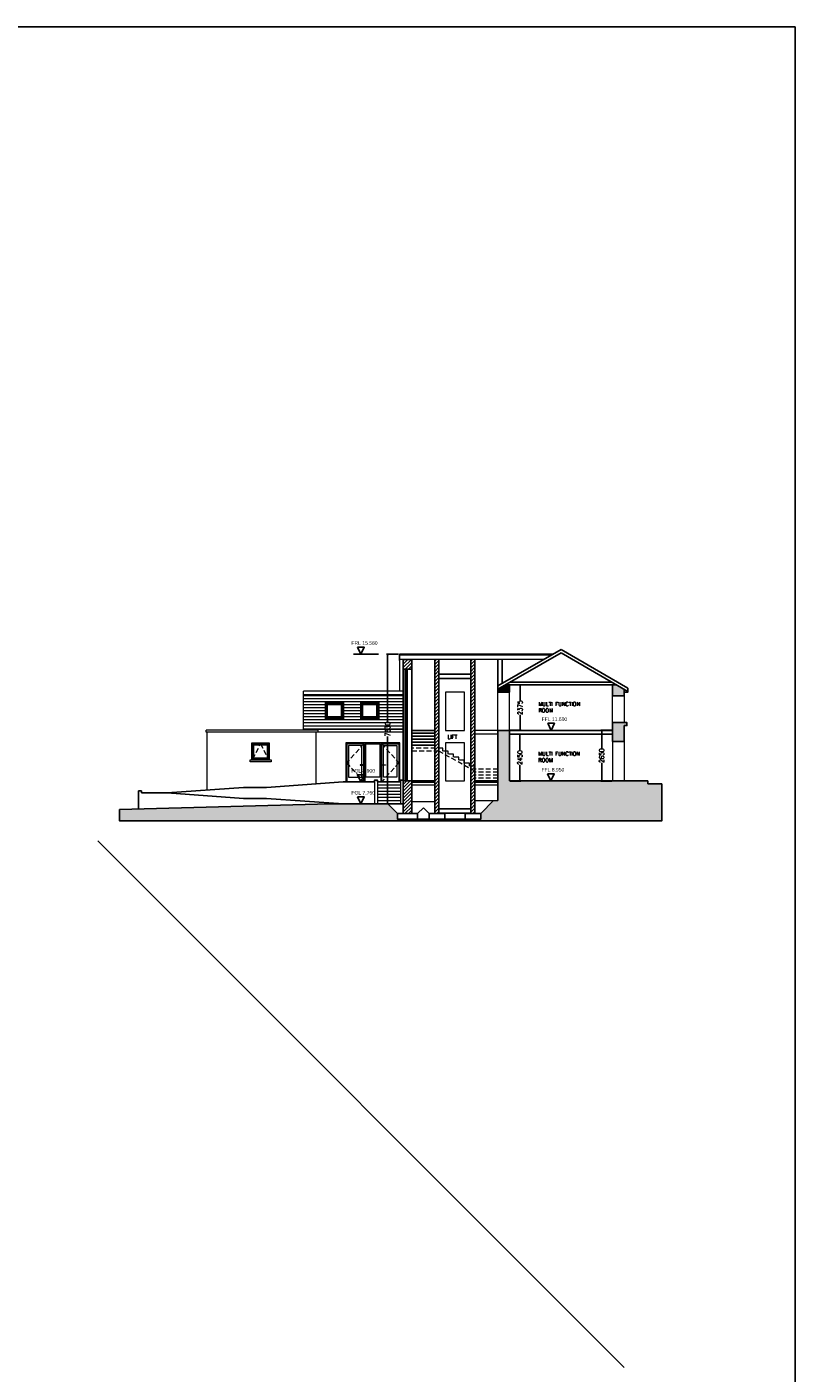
# Model space of a CAD drawing. Extents: x 119999 to 6050531, y -19778 to 3735158.
# Tile 18 of 66: x 460959 to 501142, y 37524 to 107923. Entities that reach past the tile are written whole.
import ezdxf

# ---------------------------------------------------------------- set-up
doc = ezdxf.new("R2010")
doc.units = 0
doc.header["$LTSCALE"] = 20
doc.header["$PDMODE"] = 35
doc.header["$PDSIZE"] = 100
doc.linetypes.add('DASHED', pattern=[19.05, 12.7, -6.35])
doc.layers.get('Defpoints').update_dxf_attribs({"color": 4})
for name, color, linetype in [('(2-) Structure Generally', 7, 'Continuous'), ('2-  STRUCTURE GENERALLY', 1, 'Continuous'), ('24 - STAIRS & RAMPS', 3, 'Continuous'), ('47 - ROOF FINISHES', 8, 'Continuous'), ('DIMS', 3, 'Continuous'), ('HATCH', 8, 'Continuous'), ('HATCH_SHADE', 253, 'Continuous'), ('LEVELS', 2, 'Continuous'), ('XPL-1BlockA$0$00 - TEXT', 2, 'Continuous'), ('XPL-1BlockA$0$32 - INT WINDOWS & DOORS', 4, 'Continuous')]:
    doc.layers.add(name, color=color, linetype=linetype)
doc.layers.add('(4-) Finishes Generally', color=8, linetype='Continuous', lineweight=15)
doc.styles.add('Arch-Dim', font='romans.shx', dxfattribs={"width": 0.75})
doc.styles.get("Standard").update_dxf_attribs({"font": 'arial.ttf', "height": 2})
doc.styles.add('XPL-1BlockA$0$Standard', font='simplex.shx', dxfattribs={"height": 100})
doc.dimstyles.new('1-100 Survey', dxfattribs={"dimscale": 0, "dimtxt": 250, "dimasz": 100, "dimexe": 50, "dimexo": 50, "dimgap": 50, "dimtad": 0, "dimdec": 0, "dimrnd": 5, "dimzin": 0, "dimdsep": 46, "dimtxsty": 'Arch-Dim', "dimblk": 'ARCHTICK', "dimcen": 0.09, "dimadec": 0, "dimazin": 0, "dimtfac": 1, "dimtdec": 0, "dimtofl": 0, "dimtmove": 0, "dimatfit": 3, "dimfxl": 1, "dimtolj": 1, "dimtzin": 0, "dimarcsym": 0})

# ---------------------------------------------------------------- blocks, each defined once
blk = doc.blocks.new('_ARCHTICK')
at = {"color": 0, "linetype": 'ByBlock', "const_width": 0.15}
blk.add_lwpolyline([(-0.5, -0.5), (0.5, 0.5)], dxfattribs=at)
blk = doc.blocks.new('*D28')
at = {"layer": 'Defpoints', "color": 0, "transparency": 16777216}
for p in [(480446, 75118), (479828, 67287), (480646, 67287)]:
    blk.add_point(p, dxfattribs=at)
at = {"layer": 'DIMS', "color": 0, "lineweight": -2, "transparency": 16777216}
for p, q in [((480396, 75118), (479778, 75118)), ((479828, 75118), (479828, 71583)), ((479828, 67287), (479828, 70822)), ((480596, 67287), (479778, 67287))]:
    blk.add_line(p, q, dxfattribs=at)
at = {"layer": 'DIMS', "color": 0, "lineweight": -2, "transparency": 16777216, "xscale": 100, "yscale": 100, "zscale": 100}
for p, rotation in [((479828, 75118), 90), ((479828, 67287), 270)]:
    blk.add_blockref('_ARCHTICK', p, dxfattribs=dict(at, rotation=rotation))
at = {"layer": 'DIMS', "color": 0, "transparency": 16777216, "insert": (479828, 71202), "char_height": 250, "attachment_point": 5, "rotation": 90, "style": 'Arch-Dim'}
blk.add_mtext('\\A1;7830', dxfattribs=at)
blk = doc.blocks.new('*D52')
at = {"layer": 'Defpoints', "color": 0, "transparency": 16777216}
for p in [(486197, 70937), (486197, 68487), (486749, 68487)]:
    blk.add_point(p, dxfattribs=at)
at = {"layer": 'DIMS', "color": 0, "lineweight": -2, "transparency": 16777216}
for p, q in [((486247, 70937), (486799, 70937)), ((486749, 70937), (486749, 70092)), ((486749, 68487), (486749, 69332)), ((486247, 68487), (486799, 68487))]:
    blk.add_line(p, q, dxfattribs=at)
at = {"layer": 'DIMS', "color": 0, "lineweight": -2, "transparency": 16777216, "xscale": 100, "yscale": 100, "zscale": 100}
for p, rotation in [((486749, 70937), 90), ((486749, 68487), 270)]:
    blk.add_blockref('_ARCHTICK', p, dxfattribs=dict(at, rotation=rotation))
at = {"layer": 'DIMS', "color": 0, "transparency": 16777216, "insert": (486749, 69712), "char_height": 250, "attachment_point": 5, "rotation": 90, "style": 'Arch-Dim'}
blk.add_mtext('\\A1;2450', dxfattribs=at)
blk = doc.blocks.new('*D53')
at = {"layer": 'Defpoints', "color": 0, "transparency": 16777216}
for p in [(486197, 73512), (486758, 73512), (486197, 71137)]:
    blk.add_point(p, dxfattribs=at)
at = {"layer": 'DIMS', "color": 0, "lineweight": -2, "transparency": 16777216}
for p, q in [((486247, 73512), (486808, 73512)), ((486758, 73512), (486758, 72705)), ((486758, 71137), (486758, 71944)), ((486247, 71137), (486808, 71137))]:
    blk.add_line(p, q, dxfattribs=at)
at = {"layer": 'DIMS', "color": 0, "lineweight": -2, "transparency": 16777216, "xscale": 100, "yscale": 100, "zscale": 100}
for p, rotation in [((486758, 73512), 90), ((486758, 71137), 270)]:
    blk.add_blockref('_ARCHTICK', p, dxfattribs=dict(at, rotation=rotation))
at = {"layer": 'DIMS', "color": 0, "transparency": 16777216, "insert": (486758, 72324), "char_height": 250, "attachment_point": 5, "rotation": 90, "style": 'Arch-Dim'}
blk.add_mtext('\\A1;2375', dxfattribs=at)
blk = doc.blocks.new('*D54')
at = {"layer": 'Defpoints', "color": 0, "transparency": 16777216}
for p in [(491606, 71137), (491025, 68487), (491606, 68487)]:
    blk.add_point(p, dxfattribs=at)
at = {"layer": 'DIMS', "color": 0, "lineweight": -2, "transparency": 16777216}
for p, q in [((491556, 71137), (490975, 71137)), ((491025, 71137), (491025, 70192)), ((491025, 68487), (491025, 69432)), ((491556, 68487), (490975, 68487))]:
    blk.add_line(p, q, dxfattribs=at)
at = {"layer": 'DIMS', "color": 0, "lineweight": -2, "transparency": 16777216, "xscale": 100, "yscale": 100, "zscale": 100}
for p, rotation in [((491025, 71137), 90), ((491025, 68487), 270)]:
    blk.add_blockref('_ARCHTICK', p, dxfattribs=dict(at, rotation=rotation))
at = {"layer": 'DIMS', "color": 0, "transparency": 16777216, "insert": (491025, 69812), "char_height": 250, "attachment_point": 5, "rotation": 90, "style": 'Arch-Dim'}
blk.add_mtext('\\A1;2650', dxfattribs=at)

msp = doc.modelspace()

# ---------------------------------------------------------------- hatches: boundary and pattern name
at = {"layer": '(4-) Finishes Generally'}
h = msp.add_hatch(dxfattribs=at)
h.set_pattern_fill('LINE', color=256, scale=50)
h.set_pattern_definition([(0, (440584.07, 3117.27), (0, 158.75), [])])
h.paths.add_polyline_path([(478421.3, 71737.1), (478421.3, 72587.1), (479371.3, 72587.1), (479371.3, 71737.1)])
h.paths.add_polyline_path([(476571.3, 72587.1), (477521.3, 72587.1), (477521.3, 71737.1), (476571.3, 71737.1)])
h.paths.add_polyline_path([(480647.5, 71187.1), (480647.5, 72937.1), (475431.7, 72937.1), (475431.7, 71187.1)])
at = {"layer": 'HATCH'}
h = msp.add_hatch(dxfattribs=at)
h.set_pattern_fill('ANSI31', color=256, scale=40)
h.set_pattern_definition([(45, (438884.07, -15301.18), (-89.80256, 89.80256), [])])
h.paths.add_polyline_path([(480647.5, 74337.1), (481097.5, 74337.1), (481097.5, 74842.8), (480647.5, 74842.8)])
h.paths.add_polyline_path([(480647.5, 66783.3), (481097.5, 66783.3), (481097.5, 68487.1), (480647.5, 68487.1)])
h = msp.add_hatch(dxfattribs=at)
h.set_pattern_fill('ANSI31', color=256, scale=40)
h.set_pattern_definition([(45, (440584.07, 0), (-89.80256, 89.80256), [])])
h.paths.add_polyline_path([(482512.5, 74842.8), (482297.5, 74842.8), (482297.5, 70253.1), (482512.5, 70253.1)])
h.paths.add_polyline_path([(482512.5, 70096.8), (482501.2, 70103.1), (482297.5, 70103.1), (482297.5, 66783.3), (482512.5, 66783.3)])
h.paths.add_polyline_path([(482512.5, 70253.1), (482297.5, 70253.1), (482297.5, 70103.1), (482512.5, 70103.1)])
h = msp.add_hatch(dxfattribs=at)
h.set_pattern_fill('ANSI31', color=256, scale=40)
h.set_pattern_definition([(45, (442469.07, 0), (-89.80256, 89.80256), [])])
h.paths.add_polyline_path([(484397.5, 74842.8), (484182.5, 74842.8), (484182.5, 70253.1), (484397.5, 70253.1)])
h.paths.add_polyline_path([(484397.5, 70096.8), (484386.2, 70103.1), (484182.5, 70103.1), (484182.5, 66783.3), (484397.5, 66783.3)])
h.paths.add_polyline_path([(484397.5, 70253.1), (484182.5, 70253.1), (484182.5, 70103.1), (484397.5, 70103.1)])
at = {"layer": 'HATCH_SHADE'}
h = msp.add_hatch(color=256, dxfattribs=at)
h.dxf.hatch_style = 1
h.paths.add_polyline_path([(486197.5, 73512.1), (485983.3, 73512.1), (485597.5, 73289.4), (485597.5, 73137.1), (486197.5, 73137.1)])
h = msp.add_hatch(color=256, dxfattribs=at)
h.dxf.hatch_style = 1
h.paths.add_polyline_path([(491811.7, 73512.1), (491597.5, 73512.1), (491597.5, 72939.5), (492197.5, 72939.5), (492197.5, 73289.4)])
h.paths.add_polyline_path([(492197.5, 71389.5), (492347.5, 71389.5), (492347.5, 71539.5), (492197.5, 71539.5), (491597.5, 71539.5), (491597.5, 70547.1), (492197.5, 70547.1)])
h = msp.add_hatch(color=256, dxfattribs=at)
h.dxf.hatch_style = 1
h.paths.add_polyline_path([(494174.7, 68337.1), (493447.5, 68337.1), (493447.5, 68487.1), (486197.5, 68487.1), (486197.5, 71136.7), (485597.5, 71136.7), (485597.5, 67464.2), (485375.2, 67461), (484697.5, 66783.3), (484697.5, 66483.3), (483882.5, 66483.3), (482812.5, 66483.3), (481997.5, 66483.3), (481397.5, 66483.3), (480347.5, 66483.3), (480347.5, 66783.3), (479843.7, 67287.1), (476803, 67287.1), (465797.5, 66992.1), (465797.5, 66407.4), (494174.7, 66407.4)])

# ---------------------------------------------------------------- linework, layer by layer
at = {"layer": '(2-) Structure Generally'}
for p, q in [((485597.5, 73462.6), (488897.5, 75367.8)), ((492397.5, 73347.1), (488897.5, 75367.8)), ((485597.5, 73289.4), (488897.5, 75194.6)), ((485597.5, 73462.6), (485597.5, 74842.8)), ((485812.5, 73586.7), (485812.5, 74842.8)), ((492397.5, 73173.9), (488897.5, 75194.6)), ((485597.5, 73289.4), (485597.5, 73462.6)), ((485597.5, 73137.1), (485597.5, 73289.4)), ((485983.3, 73512.1), (491811.7, 73512.1)), ((486197.5, 73137.1), (486197.5, 73512.1)), ((486243.1, 73662.1), (491551.9, 73662.1)), ((491597.5, 72939.5), (491597.5, 73512.1)), ((492197.5, 72939.5), (492197.5, 73289.4)), ((485597.5, 67464.2), (485597.5, 71136.7)), ((485597.5, 71136.7), (491606.1, 71136.7)), ((486197.5, 68487.1), (486197.5, 71136.7)), ((491597.5, 70547.1), (491597.5, 71539.5)), ((492197.5, 70547.1), (492197.5, 71389.5)), ((486197.5, 70936.7), (491606.1, 70936.7)), ((491597.5, 70547.1), (492197.5, 70547.1)), ((486197.5, 68487.1), (493447.5, 68487.1)), ((493447.5, 68487.1), (493447.5, 68337.1)), ((493447.5, 68337.1), (494174.7, 68337.1)), ((481097.5, 67400.4), (482297.5, 67417.4)), ((484397.5, 67447.2), (485597.5, 67464.2))]:
    msp.add_line(p, q, dxfattribs=at)
for points in [[(492397.5, 73347.1), (492397.5, 73137.1), (492197.5, 73137.1)], [(486197.5, 73137.1), (485597.5, 73137.1)], [(491597.5, 72939.5), (492197.5, 72939.5)], [(492197.5, 71539.5), (491597.5, 71539.5)], [(492197.5, 71539.5), (492347.5, 71539.5), (492347.5, 71389.5), (492197.5, 71389.5)]]:
    msp.add_lwpolyline(points, dxfattribs=at)
at = {"layer": '(4-) Finishes Generally'}
for p, q in [((488464.4, 75117.8), (480447.5, 75117.8)), ((480447.5, 75117.8), (480447.5, 73187.1)), ((488377.8, 75067.8), (480447.5, 75067.8)), ((480447.5, 74787.1), (480447.5, 75062.1)), ((487988.1, 74842.8), (480447.5, 74842.8)), ((480647.5, 73187.1), (475431.7, 73187.1)), ((475431.7, 71137.1), (475431.7, 73187.1)), ((480647.5, 72987.1), (475431.7, 72987.1)), ((480647.5, 72937.1), (475431.7, 72937.1)), ((485597.5, 71136.7), (485597.5, 73137.1)), ((486197.5, 71136.7), (486197.5, 73137.1)), ((491597.5, 71539.5), (491597.5, 72939.5)), ((492197.5, 72939.5), (492197.5, 71539.5)), ((470337.6, 71037.1), (470337.6, 71137.1)), ((476181.7, 71137.1), (470337.6, 71137.1)), ((480647.5, 71187.1), (475431.7, 71187.1)), ((476181.7, 71137.1), (476181.7, 71037.1)), ((485597.5, 71136.7), (484397.5, 71136.7)), ((476081.7, 71037.1), (470337.6, 71037.1)), ((470387.6, 68014.5), (470387.6, 71037.1)), ((480647.5, 71037.1), (475431.7, 71037.1)), ((476081.7, 68335.9), (476081.7, 71037.1)), ((478637.5, 70487.1), (478637.5, 68437.1)), ((479468.6, 70487.1), (479468.6, 68437.1)), ((485597.5, 70936.7), (484397.5, 70936.7)), ((491597.5, 70547.1), (491597.5, 68487.1)), ((492197.5, 70547.1), (492197.5, 68487.1)), ((479147.5, 68437.1), (479147.5, 67287.1)), ((479297.5, 68437.1), (479297.5, 67287.1)), ((480497.5, 68437.1), (480497.5, 67287.1)), ((482297.5, 68412.1), (481097.5, 68412.1)), ((485597.5, 68412.1), (484397.5, 68412.1)), ((480497.5, 68273.1), (479297.5, 68273.1)), ((480497.5, 68109.1), (479297.5, 68109.1)), ((480497.5, 67945.1), (479297.5, 67945.1)), ((480497.5, 67781.1), (479297.5, 67781.1)), ((480497.5, 67617.1), (479297.5, 67617.1)), ((482297.5, 68262.1), (481097.5, 68262.1)), ((485597.5, 68262.1), (484397.5, 68262.1)), ((480497.5, 67453.1), (479297.5, 67453.1))]:
    msp.add_line(p, q, dxfattribs=at)
at = {"layer": '(4-) Finishes Generally', "linetype": 'DASHED'}
for p, q in [((485597.5, 69108.7), (484397.5, 69108.7)), ((485597.5, 68952.7), (484397.5, 68952.7)), ((485597.5, 68796.7), (484397.5, 68796.7)), ((485597.5, 68640.7), (484397.5, 68640.7))]:
    msp.add_line(p, q, dxfattribs=at)
at = {"layer": '(4-) Finishes Generally'}
for points in [[(482847.5, 71136.7), (483847.5, 71136.7), (483847.5, 73136.7), (482847.5, 73136.7)], [(472731.6, 70487.1), (473631.7, 70487.1), (473631.7, 69587.1), (472731.6, 69587.1)], [(472781.6, 70437.1), (473581.7, 70437.1), (473581.7, 69637.1), (472781.6, 69637.1)], [(478687.5, 70437.1), (479418.6, 70437.1), (479418.6, 68687.1), (478687.5, 68687.1)], [(482847.5, 68487.1), (483847.5, 68487.1), (483847.5, 70487.1), (482847.5, 70487.1)], [(472831.6, 70387.1), (473531.7, 70387.1), (473531.7, 69687.1), (472831.6, 69687.1)], [(477787.5, 68687.1), (478487.5, 68687.1), (478487.5, 70337.1), (477787.5, 70337.1)], [(480318.6, 68687.1), (479618.6, 68687.1), (479618.6, 70337.1), (480318.6, 70337.1)], [(472631.6, 69587.1), (473731.7, 69587.1), (473731.7, 69487.1), (472631.6, 69487.1)], [(478387.5, 69312.1), (478537.5, 69312.1), (478537.5, 69337.1), (478387.5, 69337.1)], [(479718.6, 69312.1), (479568.6, 69312.1), (479568.6, 69337.1), (479718.6, 69337.1)]]:
    msp.add_lwpolyline(points, close=True, dxfattribs=at)
at = {"layer": '(4-) Finishes Generally', "linetype": 'DASHED'}
for points in [[(472781.6, 69637.1), (473181.7, 70437.1), (473581.7, 69637.1)], [(478587.5, 70437.1), (477687.5, 69437.1), (478587.5, 68437.1)], [(479518.6, 70437.1), (480418.6, 69437.1), (479518.6, 68437.1)], [(482717.5, 70044.7), (482717.5, 70200.7), (481097.5, 70200.7)], [(484397.5, 68994.2), (482501.2, 70050.7), (481097.5, 70050.7)], [(482997.5, 69888.7), (482997.5, 70044.7), (482717.5, 70044.7)], [(483277.5, 69732.7), (483277.5, 69888.7), (482997.5, 69888.7)], [(483557.5, 69576.7), (483557.5, 69732.7), (483277.5, 69732.7)], [(483837.5, 69420.7), (483837.5, 69576.7), (483557.5, 69576.7)], [(484117.5, 69264.7), (484117.5, 69420.7), (483837.5, 69420.7)], [(484397.5, 69108.7), (484397.5, 69264.7), (484117.5, 69264.7)]]:
    msp.add_lwpolyline(points, dxfattribs=at)
at = {"layer": '(4-) Finishes Generally'}
for points in [[(480468.6, 68437.1), (480468.6, 70487.1), (477637.5, 70487.1), (477637.5, 68437.1)], [(478587.5, 68437.1), (478587.5, 70437.1), (477687.5, 70437.1), (477687.5, 68437.1)], [(479518.6, 68437.1), (479518.6, 70437.1), (480418.6, 70437.1), (480418.6, 68437.1)]]:
    msp.add_lwpolyline(points, dxfattribs=at)
at = {"layer": '2-  STRUCTURE GENERALLY'}
for p, q in [((480647.5, 74842.8), (481097.5, 74842.8)), ((482297.5, 66783.3), (482297.5, 74842.8)), ((482512.5, 66783.3), (482512.5, 74842.8)), ((484182.5, 66783.3), (484182.5, 74842.8)), ((484397.5, 66783.3), (484397.5, 74842.8)), ((484182.5, 74065.9), (482512.5, 74065.9)), ((484182.5, 73840.9), (482512.5, 73840.9)), ((480647.5, 66783.3), (480647.5, 68487.1)), ((481097.5, 68487.1), (480647.5, 68487.1)), ((481097.5, 66783.3), (481097.5, 68487.1)), ((482297.5, 68487.1), (481097.5, 68487.1)), ((485597.5, 68487.1), (484397.5, 68487.1)), ((465797.5, 66992.1), (476803, 67287.1)), ((476803, 67287.1), (480647.5, 67287.1)), ((484182.5, 67037.1), (482512.5, 67037.1)), ((484182.5, 66812.1), (482512.5, 66812.1))]:
    msp.add_line(p, q, dxfattribs=at)
msp.add_lwpolyline([(481097.5, 74842.8), (481097.5, 74337.1), (480647.5, 74337.1), (480647.5, 74842.8)], dxfattribs=at)
for points in [[(481397.5, 66783.3), (480347.5, 66783.3), (480347.5, 66483.3), (481397.5, 66483.3)], [(482812.5, 66783.3), (481997.5, 66783.3), (481997.5, 66483.3), (482812.5, 66483.3)], [(484697.5, 66783.3), (483882.5, 66783.3), (483882.5, 66483.3), (484697.5, 66483.3)]]:
    msp.add_lwpolyline(points, close=True, dxfattribs=at)
at = {"layer": '24 - STAIRS & RAMPS'}
for p, q in [((482297.5, 71136.7), (481097.5, 71136.7)), ((482297.5, 70980.7), (481097.5, 70980.7)), ((482297.5, 70824.7), (481097.5, 70824.7)), ((482297.5, 70668.7), (481097.5, 70668.7)), ((482297.5, 70512.7), (481097.5, 70512.7)), ((482297.5, 70356.7), (481097.5, 70356.7)), ((477497.5, 68437.1), (473497.5, 68151.1)), ((479147.5, 68437.1), (477497.5, 68437.1)), ((480497.5, 68437.1), (479297.5, 68437.1)), ((468297.5, 67865.1), (466947.5, 67865.1)), ((472297.5, 68151.1), (468297.5, 67865.1)), ((472297.5, 67579.1), (468297.5, 67865.1)), ((473497.5, 68151.1), (472297.5, 68151.1)), ((473497.5, 67579.1), (472297.5, 67579.1)), ((477497.5, 67293.1), (473497.5, 67579.1))]:
    msp.add_line(p, q, dxfattribs=at)
for points in [[(479147.5, 68437.1), (479147.5, 68537.1), (479297.5, 68537.1), (479297.5, 68437.1)], [(480497.5, 68437.1), (480497.5, 68537.1), (480647.5, 68537.1), (480647.5, 68437.1)], [(466797.5, 67018.9), (466797.5, 67965.1), (466947.5, 67965.1), (466947.5, 67865.1)]]:
    msp.add_lwpolyline(points, dxfattribs=at)
at = {"layer": '47 - ROOF FINISHES'}
for points in [[(477521.3, 72587.1), (476571.3, 72587.1), (476571.3, 71737.1), (477521.3, 71737.1)], [(477471.3, 72537.1), (476621.3, 72537.1), (476621.3, 71787.1), (477471.3, 71787.1)], [(479371.3, 72587.1), (478421.3, 72587.1), (478421.3, 71737.1), (479371.3, 71737.1)], [(479321.3, 72537.1), (478471.3, 72537.1), (478471.3, 71787.1), (479321.3, 71787.1)], [(477421.3, 72487.1), (476671.3, 72487.1), (476671.3, 71837.1), (477421.3, 71837.1)], [(479271.3, 72487.1), (478521.3, 72487.1), (478521.3, 71837.1), (479271.3, 71837.1)]]:
    msp.add_lwpolyline(points, close=True, dxfattribs=at)
at = {"layer": 'Defpoints'}
msp.add_line((464660.5, 65353.9), (492197.5, 37816.9), dxfattribs=at)
msp.add_lwpolyline([(404654.3, 107922.5), (501142.4, 107922.5), (501142.4, -19778.2), (404654.3, -19778.2)], close=True, dxfattribs=at)
at = {"layer": 'HATCH'}
for p, q in [((480347.5, 66783.3), (479843.7, 67287.1)), ((481397.5, 66783.3), (481697.5, 67083.3)), ((481997.5, 66783.3), (481697.5, 67083.3)), ((484697.5, 66783.3), (485375.2, 67461)), ((481397.5, 66483.3), (481997.5, 66483.3)), ((482812.5, 66483.3), (483882.5, 66483.3))]:
    msp.add_line(p, q, dxfattribs=at)
msp.add_lwpolyline([(465797.5, 66992.1), (465797.5, 66407.4), (494174.7, 66407.4), (494174.7, 68337.1)], dxfattribs=at)
at = {"layer": 'LEVELS'}
msp.add_line((479347.4, 75117.8), (478043.3, 75117.8), dxfattribs=at)
for points in [[(478255.2, 75485.8), (478604.5, 75485.8), (478429.9, 75117.8), (478429.9, 75117.8)], [(488207, 71504.8), (488556.3, 71504.8), (488381.6, 71136.7), (488381.6, 71136.7)], [(478255.2, 68805.1), (478604.5, 68805.1), (478429.9, 68437.1), (478429.9, 68437.1)], [(488198.3, 68855.1), (488547.6, 68855.1), (488373, 68487.1), (488373, 68487.1)], [(478255.2, 67655.1), (478604.5, 67655.1), (478429.9, 67287.1), (478429.9, 67287.1)]]:
    msp.add_lwpolyline(points, close=True, dxfattribs=at)
at = {"layer": 'XPL-1BlockA$0$32 - INT WINDOWS & DOORS'}
for p, q in [((480647.5, 68487.1), (480647.5, 74337.1)), ((480797.5, 74287.1), (480797.5, 68537.1)), ((481097.5, 68487.1), (481097.5, 74337.1))]:
    msp.add_line(p, q, dxfattribs=at)
for points in [[(480747.5, 74337.1), (480747.5, 68487.1), (480847.5, 68487.1), (480847.5, 74337.1)], [(480847.5, 74337.1), (480847.5, 74287.1), (480747.5, 74287.1), (480747.5, 74337.1)], [(480847.5, 68537.1), (480847.5, 68487.1), (480747.5, 68487.1), (480747.5, 68537.1)]]:
    msp.add_lwpolyline(points, close=True, dxfattribs=at)

# ---------------------------------------------------------------- texts
at = {"layer": 'LEVELS', "char_height": 187.5, "attachment_point": 1}
for s, insert in [('FRL 15.580', (477933, 75797.1)), ('FFL 11.600', (487884.8, 71816.1)), ('FGL 8.900', (477933, 69116.5)), ('FFL 8.950', (487876.1, 69166.5)), ('FGL 7.750', (477933, 67966.5))]:
    msp.add_mtext_dynamic_manual_height_columns(s, width=2287.847, gutter_width=1, heights=[0], dxfattribs=dict(at, insert=insert))
at = {"layer": 'XPL-1BlockA$0$00 - TEXT', "char_height": 200, "style": 'XPL-1BlockA$0$Standard'}
for s, insert, width, attachment_point in [('MULTI FUNCTION ROOM', (487714.9, 72613.6), 2860.407, 1), ('LIFT ', (482963.2, 70699.1), 5720.814, 7), ('MULTI FUNCTION ROOM', (487706.3, 70014), 2860.407, 1)]:
    msp.add_mtext(s, dxfattribs=dict(at, insert=insert, width=width, attachment_point=attachment_point))

# ---------------------------------------------------------------- dimensions: what is measured, and where the dimension line sits
at = {"layer": 'DIMS'}
for base, p1, p2, picture, middle in [((479827.6, 67287.1), (480446.2, 75117.8), (480646.2, 67287.1), '*D28', (479827.6, 71202.4)), ((486758, 73512.1), (486197.5, 71136.7), (486197.5, 73512.1), '*D53', (486758, 72324.4)), ((491025.1, 68487.1), (491606.1, 71136.7), (491606.1, 68487.1), '*D54', (491025.1, 69811.9)), ((486749.3, 68487.1), (486197.5, 70936.7), (486197.5, 68487.1), '*D52', (486749.3, 69711.9))]:
    dim = msp.add_linear_dim(base=base, p1=p1, p2=p2, angle=90, dimstyle='1-100 Survey', override={"dimscale": 1}, dxfattribs=at)
    dim.commit()
    dim.dimension.update_dxf_attribs({"geometry": picture, "text_midpoint": middle})

doc.saveas('drawing.dxf')
